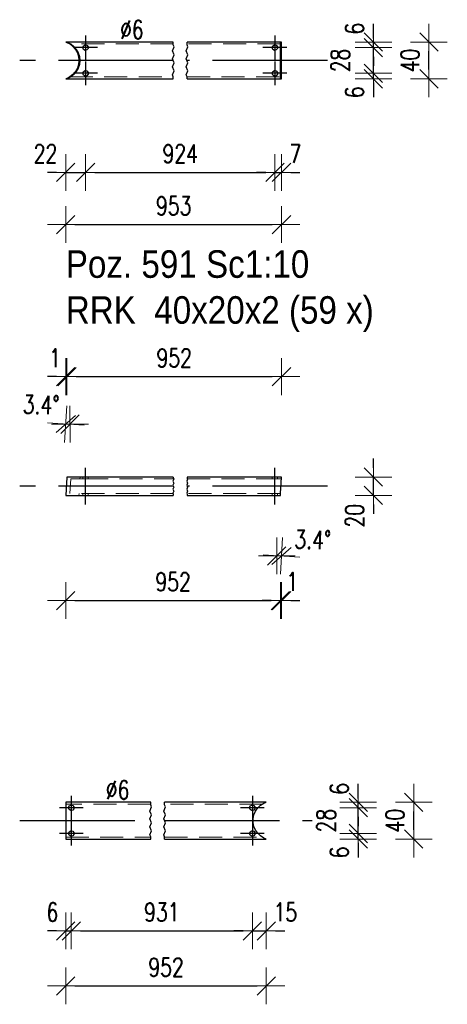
# Model space of a CAD drawing. Header units: millimetres. Extents: x -848 to 5, y 10127 to 10797.
# Tile 9 of 39: x -563 to -516, y 10198 to 10305. Entities that reach past the tile are written whole.
import ezdxf

# ---------------------------------------------------------------- set-up
doc = ezdxf.new("R2010")
doc.units = ezdxf.units.MM
doc.header["$LTSCALE"] = 10
doc.linetypes.add('HIDDEN', pattern=[0.375, 0.25, -0.125])
doc.linetypes.add('MITTE', pattern=[2, 1.25, -0.25, 0.25, -0.25])
doc.layers.get('Defpoints').update_dxf_attribs({"color": 1})
for name, color, linetype, lineweight in [('PS_DIM', 4, 'Continuous', 13), ('PS_Hidden', 2, 'HIDDEN', 9), ('PS_Shape', 161, 'Continuous', 30), ('PS_SOLID', 7, 'Continuous', 30), ('PS_TEXT', 3, 'Continuous', 18)]:
    doc.layers.add(name, color=color, linetype=linetype, lineweight=lineweight)
doc.layers.add('PS_Mid', color=5, linetype='MITTE')
doc.styles.add('gil', font='txt', dxfattribs={"width": 0.9})
doc.styles.add('simplex', font='simplex.shx', dxfattribs={"width": 0.75})
doc.dimstyles.new('1_10_PRZ_DS1-LS10', dxfattribs={"dimtxt": 2, "dimasz": 1, "dimexe": 2, "dimexo": 5, "dimgap": 1, "dimtad": 1, "dimdec": 0, "dimlfac": 10, "dimtxsty": 'simplex', "dimblk": 'dimznak', "dimcen": 2, "dimse1": 1, "dimse2": 1, "dimclrt": 3, "dimadec": 1, "dimazin": 0, "dimtfac": 1, "dimtdec": 0, "dimtix": 1, "dimtmove": 2, "dimatfit": 3, "dimldrblk": 'dim-grot', "dimfxl": 1, "dimarcsym": 0})

# ---------------------------------------------------------------- blocks, each defined once
blk = doc.blocks.new('dimznak')
at = {"color": 0}
for points in [[(0, 2), (0, -2)], [(-2, 0), (2, 0)]]:
    blk.add_lwpolyline(points, dxfattribs=at)
at = {"color": 2}
blk.add_lwpolyline([(1, 1), (-1, -1)], dxfattribs=at)
blk = doc.blocks.new('*D276')
at = {"layer": 'Defpoints', "color": 0, "transparency": 16777216}
for p in [(-557.68, 10298.28), (-555.53, 10298.88), (-555.53, 10288.09)]:
    blk.add_point(p, dxfattribs=at)
at = {"layer": 'PS_DIM', "color": 0, "lineweight": -2, "transparency": 16777216}
for p, q in [((-558.68, 10288.09), (-559.68, 10288.09)), ((-557.68, 10288.09), (-555.53, 10288.09)), ((-554.53, 10288.09), (-553.53, 10288.09))]:
    blk.add_line(p, q, dxfattribs=at)
blk.add_blockref('dimznak', (-557.68, 10288.09), dxfattribs=at)
at = {"layer": 'PS_DIM', "color": 0, "lineweight": -2, "transparency": 16777216, "rotation": 180}
blk.add_blockref('dimznak', (-555.53, 10288.09), dxfattribs=at)
at = {"layer": 'PS_DIM', "color": 3, "transparency": 16777216, "insert": (-559.89, 10290.13), "char_height": 2, "attachment_point": 5, "style": 'simplex'}
blk.add_mtext('22', dxfattribs=at)
blk = doc.blocks.new('dim-grot')
blk.add_hatch(color=256).paths.add_polyline_path([(0, 0), (-2, 0.5), (-2, -0.5)])
blk.add_lwpolyline([(0, 0), (-2, 0.5), (-2, -0.5), (0, 0)])
blk = doc.blocks.new('*D278')
at = {"layer": 'Defpoints', "color": 0, "transparency": 16777216}
for p in [(-534.93, 10298.88), (-534.21, 10298.28), (-534.21, 10288.09)]:
    blk.add_point(p, dxfattribs=at)
at = {"layer": 'PS_DIM', "color": 0, "lineweight": -2, "transparency": 16777216}
for p, q in [((-535.93, 10288.09), (-536.93, 10288.09)), ((-534.93, 10288.09), (-534.21, 10288.09)), ((-533.21, 10288.09), (-532.21, 10288.09))]:
    blk.add_line(p, q, dxfattribs=at)
blk.add_blockref('dimznak', (-534.93, 10288.09), dxfattribs=at)
at = {"layer": 'PS_DIM', "color": 0, "lineweight": -2, "transparency": 16777216, "rotation": 180}
blk.add_blockref('dimznak', (-534.21, 10288.09), dxfattribs=at)
at = {"layer": 'PS_DIM', "color": 3, "transparency": 16777216, "insert": (-532.71, 10290.13), "char_height": 2, "attachment_point": 5, "style": 'simplex'}
blk.add_mtext('7', dxfattribs=at)
blk = doc.blocks.new('*D280')
at = {"layer": 'Defpoints', "color": 0, "transparency": 16777216}
for p in [(-534.93, 10298.88), (-534.21, 10298.28), (-524.21, 10298.88)]:
    blk.add_point(p, dxfattribs=at)
at = {"layer": 'PS_DIM', "color": 0, "lineweight": -2, "transparency": 16777216}
for p, q in [((-524.21, 10299.88), (-524.21, 10300.88)), ((-524.21, 10298.28), (-524.21, 10298.88)), ((-524.21, 10297.28), (-524.21, 10296.28))]:
    blk.add_line(p, q, dxfattribs=at)
for p, rotation in [((-524.21, 10298.88), 270), ((-524.21, 10298.28), 90)]:
    blk.add_blockref('dimznak', p, dxfattribs=dict(at, rotation=rotation))
at = {"layer": 'PS_DIM', "color": 3, "transparency": 16777216, "insert": (-526.25, 10296.81), "char_height": 2, "attachment_point": 5, "rotation": 90, "style": 'simplex'}
blk.add_mtext('6', dxfattribs=at)
blk = doc.blocks.new('*D281')
at = {"layer": 'Defpoints', "color": 0, "transparency": 16777216}
for p in [(-534.93, 10301.68), (-524.21, 10301.68), (-534.93, 10298.88)]:
    blk.add_point(p, dxfattribs=at)
at = {"layer": 'PS_DIM', "color": 0, "lineweight": -2, "transparency": 16777216}
for p, q in [((-524.21, 10302.68), (-524.21, 10303.68)), ((-524.21, 10298.88), (-524.21, 10301.68)), ((-524.21, 10297.88), (-524.21, 10296.88))]:
    blk.add_line(p, q, dxfattribs=at)
for p, rotation in [((-524.21, 10301.68), 270), ((-524.21, 10298.88), 90)]:
    blk.add_blockref('dimznak', p, dxfattribs=dict(at, rotation=rotation))
at = {"layer": 'PS_DIM', "color": 3, "transparency": 16777216, "insert": (-527.81, 10300.28), "char_height": 2, "attachment_point": 5, "rotation": 90, "style": 'simplex'}
blk.add_mtext('28', dxfattribs=at)
blk = doc.blocks.new('*D282')
at = {"layer": 'Defpoints', "color": 0, "transparency": 16777216}
for p in [(-534.93, 10301.68), (-534.21, 10302.28), (-524.21, 10302.28)]:
    blk.add_point(p, dxfattribs=at)
at = {"layer": 'PS_DIM', "color": 0, "lineweight": -2, "transparency": 16777216}
for p, q in [((-524.21, 10303.28), (-524.21, 10304.28)), ((-524.21, 10301.68), (-524.21, 10302.28)), ((-524.21, 10300.68), (-524.21, 10299.68))]:
    blk.add_line(p, q, dxfattribs=at)
for p, rotation in [((-524.21, 10302.28), 270), ((-524.21, 10301.68), 90)]:
    blk.add_blockref('dimznak', p, dxfattribs=dict(at, rotation=rotation))
at = {"layer": 'PS_DIM', "color": 3, "transparency": 16777216, "insert": (-526.25, 10303.74), "char_height": 2, "attachment_point": 5, "rotation": 90, "style": 'simplex'}
blk.add_mtext('6', dxfattribs=at)
blk = doc.blocks.new('*D284')
at = {"layer": 'Defpoints', "color": 0, "transparency": 16777216}
for p in [(-534.21, 10254.92), (-524.21, 10254.92), (-534.21, 10252.92)]:
    blk.add_point(p, dxfattribs=at)
at = {"layer": 'PS_DIM', "color": 0, "lineweight": -2, "transparency": 16777216}
for p, q in [((-524.21, 10255.92), (-524.21, 10256.92)), ((-524.21, 10252.92), (-524.21, 10254.92)), ((-524.21, 10251.92), (-524.21, 10250.92))]:
    blk.add_line(p, q, dxfattribs=at)
for p, rotation in [((-524.21, 10254.92), 270), ((-524.21, 10252.92), 90)]:
    blk.add_blockref('dimznak', p, dxfattribs=dict(at, rotation=rotation))
at = {"layer": 'PS_DIM', "color": 3, "transparency": 16777216, "insert": (-526.25, 10250.7), "char_height": 2, "attachment_point": 5, "rotation": 90, "style": 'simplex'}
blk.add_mtext('20', dxfattribs=at)
blk = doc.blocks.new('*D285')
at = {"layer": 'Defpoints', "color": 0, "transparency": 16777216}
for p in [(-557.08, 10216.1), (-557.68, 10215.5), (-557.08, 10205.5)]:
    blk.add_point(p, dxfattribs=at)
at = {"layer": 'PS_DIM', "color": 0, "lineweight": -2, "transparency": 16777216}
for p, q in [((-558.68, 10205.5), (-559.68, 10205.5)), ((-557.68, 10205.5), (-557.08, 10205.5)), ((-556.08, 10205.5), (-555.08, 10205.5))]:
    blk.add_line(p, q, dxfattribs=at)
blk.add_blockref('dimznak', (-557.68, 10205.5), dxfattribs=at)
at = {"layer": 'PS_DIM', "color": 0, "lineweight": -2, "transparency": 16777216, "rotation": 180}
blk.add_blockref('dimznak', (-557.08, 10205.5), dxfattribs=at)
at = {"layer": 'PS_DIM', "color": 3, "transparency": 16777216, "insert": (-559.14, 10207.54), "char_height": 2, "attachment_point": 5, "style": 'simplex'}
blk.add_mtext('6', dxfattribs=at)
blk = doc.blocks.new('*D287')
at = {"layer": 'Defpoints', "color": 0, "transparency": 16777216}
for p in [(-537.38, 10216.1), (-535.86, 10215.5), (-535.86, 10205.5)]:
    blk.add_point(p, dxfattribs=at)
at = {"layer": 'PS_DIM', "color": 0, "lineweight": -2, "transparency": 16777216}
for p, q in [((-538.38, 10205.5), (-539.38, 10205.5)), ((-537.38, 10205.5), (-535.86, 10205.5)), ((-534.86, 10205.5), (-533.86, 10205.5))]:
    blk.add_line(p, q, dxfattribs=at)
blk.add_blockref('dimznak', (-537.38, 10205.5), dxfattribs=at)
at = {"layer": 'PS_DIM', "color": 0, "lineweight": -2, "transparency": 16777216, "rotation": 180}
blk.add_blockref('dimznak', (-535.86, 10205.5), dxfattribs=at)
at = {"layer": 'PS_DIM', "color": 3, "transparency": 16777216, "insert": (-533.79, 10207.54), "char_height": 2, "attachment_point": 5, "style": 'simplex'}
blk.add_mtext('15', dxfattribs=at)
blk = doc.blocks.new('*D289')
at = {"layer": 'Defpoints', "color": 0, "transparency": 16777216}
for p in [(-537.38, 10216.1), (-525.86, 10216.1), (-535.86, 10215.5)]:
    blk.add_point(p, dxfattribs=at)
at = {"layer": 'PS_DIM', "color": 0, "lineweight": -2, "transparency": 16777216}
for p, q in [((-525.86, 10217.1), (-525.86, 10218.1)), ((-525.86, 10215.5), (-525.86, 10216.1)), ((-525.86, 10214.5), (-525.86, 10213.5))]:
    blk.add_line(p, q, dxfattribs=at)
for p, rotation in [((-525.86, 10216.1), 270), ((-525.86, 10215.5), 90)]:
    blk.add_blockref('dimznak', p, dxfattribs=dict(at, rotation=rotation))
at = {"layer": 'PS_DIM', "color": 3, "transparency": 16777216, "insert": (-527.9, 10214.04), "char_height": 2, "attachment_point": 5, "rotation": 90, "style": 'simplex'}
blk.add_mtext('6', dxfattribs=at)
blk = doc.blocks.new('*D290')
at = {"layer": 'Defpoints', "color": 0, "transparency": 16777216}
for p in [(-537.38, 10218.9), (-525.86, 10218.9), (-537.38, 10216.1)]:
    blk.add_point(p, dxfattribs=at)
at = {"layer": 'PS_DIM', "color": 0, "lineweight": -2, "transparency": 16777216}
for p, q in [((-525.86, 10219.9), (-525.86, 10220.9)), ((-525.86, 10216.1), (-525.86, 10218.9)), ((-525.86, 10215.1), (-525.86, 10214.1))]:
    blk.add_line(p, q, dxfattribs=at)
for p, rotation in [((-525.86, 10218.9), 270), ((-525.86, 10216.1), 90)]:
    blk.add_blockref('dimznak', p, dxfattribs=dict(at, rotation=rotation))
at = {"layer": 'PS_DIM', "color": 3, "transparency": 16777216, "insert": (-529.35, 10217.5), "char_height": 2, "attachment_point": 5, "rotation": 90, "style": 'simplex'}
blk.add_mtext('28', dxfattribs=at)
blk = doc.blocks.new('*D291')
at = {"layer": 'Defpoints', "color": 0, "transparency": 16777216}
for p in [(-537.38, 10218.9), (-535.86, 10219.5), (-525.86, 10219.5)]:
    blk.add_point(p, dxfattribs=at)
at = {"layer": 'PS_DIM', "color": 0, "lineweight": -2, "transparency": 16777216}
for p, q in [((-525.86, 10220.5), (-525.86, 10221.5)), ((-525.86, 10218.9), (-525.86, 10219.5)), ((-525.86, 10217.9), (-525.86, 10216.9))]:
    blk.add_line(p, q, dxfattribs=at)
for p, rotation in [((-525.86, 10219.5), 270), ((-525.86, 10218.9), 90)]:
    blk.add_blockref('dimznak', p, dxfattribs=dict(at, rotation=rotation))
at = {"layer": 'PS_DIM', "color": 3, "transparency": 16777216, "insert": (-527.9, 10220.97), "char_height": 2, "attachment_point": 5, "rotation": 90, "style": 'simplex'}
blk.add_mtext('6', dxfattribs=at)
blk = doc.blocks.new('*D532')
at = {"layer": 'Defpoints', "color": 0, "transparency": 16777216}
for p in [(-534.21, 10254.92), (-534.33, 10252.92), (-534.21, 10241.47)]:
    blk.add_point(p, dxfattribs=at)
at = {"layer": 'PS_DIM', "color": 0, "lineweight": -2, "transparency": 16777216}
for p, q in [((-535.33, 10241.47), (-536.33, 10241.47)), ((-534.33, 10241.47), (-534.21, 10241.47)), ((-533.21, 10241.47), (-532.21, 10241.47))]:
    blk.add_line(p, q, dxfattribs=at)
blk.add_blockref('dimznak', (-534.33, 10241.47), dxfattribs=at)
at = {"layer": 'PS_DIM', "color": 0, "lineweight": -2, "transparency": 16777216, "rotation": 180}
blk.add_blockref('dimznak', (-534.21, 10241.47), dxfattribs=at)
at = {"layer": 'PS_DIM', "color": 3, "transparency": 16777216, "insert": (-533.03, 10243.51), "char_height": 2, "attachment_point": 5, "style": 'simplex'}
blk.add_mtext('1', dxfattribs=at)
blk = doc.blocks.new('*D533')
at = {"layer": 'Defpoints', "color": 0, "transparency": 16777216}
for p in [(-557.56, 10265.85), (-557.56, 10254.92), (-557.68, 10252.92)]:
    blk.add_point(p, dxfattribs=at)
at = {"layer": 'PS_DIM', "color": 0, "lineweight": -2, "transparency": 16777216}
for p, q in [((-558.68, 10265.85), (-559.68, 10265.85)), ((-557.68, 10265.85), (-557.56, 10265.85)), ((-556.56, 10265.85), (-555.56, 10265.85))]:
    blk.add_line(p, q, dxfattribs=at)
blk.add_blockref('dimznak', (-557.68, 10265.85), dxfattribs=at)
at = {"layer": 'PS_DIM', "color": 0, "lineweight": -2, "transparency": 16777216, "rotation": 180}
blk.add_blockref('dimznak', (-557.56, 10265.85), dxfattribs=at)
at = {"layer": 'PS_DIM', "color": 3, "transparency": 16777216, "insert": (-558.86, 10267.89), "char_height": 2, "attachment_point": 5, "style": 'simplex'}
blk.add_mtext('1', dxfattribs=at)
blk = doc.blocks.new('*X715')
at = {"color": 1}
for p, q in [((-546.07, 10301.33), (-545.89, 10301.76)), ((-545.89, 10300.9), (-546.07, 10301.33)), ((-545.98, 10301.98), (-545.98, 10302.28)), ((-545.89, 10301.76), (-545.98, 10301.98)), ((-544.57, 10301.33), (-544.39, 10301.76)), ((-544.39, 10300.9), (-544.57, 10301.33)), ((-544.48, 10301.98), (-544.48, 10302.28)), ((-544.39, 10301.76), (-544.48, 10301.98)), ((-546.07, 10300.46), (-545.89, 10300.9)), ((-545.89, 10300.03), (-546.07, 10300.46)), ((-544.57, 10300.46), (-544.39, 10300.9)), ((-544.39, 10300.03), (-544.57, 10300.46)), ((-546.07, 10299.6), (-545.89, 10300.03)), ((-545.89, 10299.16), (-546.07, 10299.6)), ((-544.57, 10299.6), (-544.39, 10300.03)), ((-544.39, 10299.16), (-544.57, 10299.6)), ((-546.07, 10298.73), (-545.89, 10299.16)), ((-545.98, 10298.51), (-546.07, 10298.73)), ((-545.98, 10298.28), (-545.98, 10298.51)), ((-544.57, 10298.73), (-544.39, 10299.16)), ((-544.48, 10298.51), (-544.57, 10298.73)), ((-544.48, 10298.28), (-544.48, 10298.51))]:
    blk.add_line(p, q, dxfattribs=at)
at = {"layer": 'PS_Hidden', "color": 2, "linetype": 'HIDDEN'}
for p, q in [((-557.56, 10302.28), (-557.51, 10302.27)), ((-557.51, 10302.27), (-557.13, 10302.08)), ((-545.98, 10302.08), (-557.24, 10302.08)), ((-557.24, 10302.08), (-557.23, 10302.08)), ((-557.23, 10302.08), (-556.89, 10301.81)), ((-557.14, 10302.08), (-557.14, 10302.08)), ((-557.14, 10302.08), (-556.8, 10301.81)), ((-557.13, 10302.08), (-556.79, 10301.81)), ((-556.89, 10301.81), (-556.61, 10301.49)), ((-556.8, 10301.81), (-556.52, 10301.49)), ((-556.79, 10301.81), (-556.51, 10301.49)), ((-556.61, 10301.49), (-556.41, 10301.11)), ((-556.52, 10301.49), (-556.31, 10301.11)), ((-556.51, 10301.49), (-556.3, 10301.11)), ((-534.31, 10302.08), (-544.48, 10302.08)), ((-556.41, 10301.11), (-556.28, 10300.7)), ((-556.31, 10301.11), (-556.18, 10300.7)), ((-556.3, 10301.11), (-556.17, 10300.7)), ((-556.28, 10300.7), (-556.23, 10300.28)), ((-556.23, 10300.28), (-556.28, 10299.85)), ((-556.18, 10300.7), (-556.14, 10300.28)), ((-556.14, 10300.28), (-556.18, 10299.85)), ((-556.17, 10300.7), (-556.13, 10300.28)), ((-556.13, 10300.28), (-556.17, 10299.85)), ((-556.41, 10299.44), (-556.61, 10299.07)), ((-556.31, 10299.44), (-556.52, 10299.07)), ((-556.3, 10299.44), (-556.51, 10299.07)), ((-556.28, 10299.85), (-556.41, 10299.44)), ((-556.18, 10299.85), (-556.31, 10299.44)), ((-556.17, 10299.85), (-556.3, 10299.44)), ((-557.51, 10298.29), (-557.56, 10298.28)), ((-557.13, 10298.48), (-557.51, 10298.29)), ((-557.23, 10298.48), (-557.24, 10298.48)), ((-557.24, 10298.48), (-545.98, 10298.48)), ((-556.89, 10298.74), (-557.23, 10298.48)), ((-556.8, 10298.74), (-557.14, 10298.48)), ((-557.14, 10298.48), (-557.14, 10298.48)), ((-556.79, 10298.74), (-557.13, 10298.48)), ((-556.61, 10299.07), (-556.89, 10298.74)), ((-556.52, 10299.07), (-556.8, 10298.74)), ((-556.51, 10299.07), (-556.79, 10298.74)), ((-544.48, 10298.48), (-534.31, 10298.48))]:
    blk.add_line(p, q, dxfattribs=at)
at = {"layer": 'PS_Mid', "color": 5, "linetype": 'MITTE'}
for p, q in [((-555.53, 10302.98), (-555.53, 10300.38)), ((-555.53, 10302.98), (-555.53, 10300.38)), ((-534.93, 10302.98), (-534.93, 10300.38)), ((-534.93, 10302.98), (-534.93, 10300.38)), ((-554.23, 10301.68), (-556.83, 10301.68)), ((-554.23, 10301.68), (-556.83, 10301.68)), ((-533.63, 10301.68), (-536.23, 10301.68)), ((-533.63, 10301.68), (-536.23, 10301.68)), ((-545.98, 10300.28), (-562.68, 10300.28)), ((-529.21, 10300.28), (-544.48, 10300.28)), ((-555.53, 10300.18), (-555.53, 10297.58)), ((-555.53, 10300.18), (-555.53, 10297.58)), ((-534.93, 10300.18), (-534.93, 10297.58)), ((-534.93, 10300.18), (-534.93, 10297.58)), ((-554.23, 10298.88), (-556.83, 10298.88)), ((-554.23, 10298.88), (-556.83, 10298.88)), ((-533.63, 10298.88), (-536.23, 10298.88)), ((-533.63, 10298.88), (-536.23, 10298.88))]:
    blk.add_line(p, q, dxfattribs=at)
at = {"layer": 'PS_SOLID', "color": 7, "linetype": 'Continuous'}
for p, q in [((-555.58, 10302.28), (-557.68, 10302.28)), ((-557.68, 10302.28), (-557.63, 10302.27)), ((-557.63, 10302.27), (-557.25, 10302.08)), ((-557.25, 10302.08), (-556.91, 10301.81)), ((-556.91, 10301.81), (-556.63, 10301.49)), ((-556.63, 10301.49), (-556.42, 10301.11)), ((-555.83, 10301.68), (-555.76, 10301.87)), ((-555.76, 10301.49), (-555.83, 10301.68)), ((-555.76, 10301.87), (-555.58, 10301.97)), ((-555.58, 10301.38), (-555.76, 10301.49)), ((-545.98, 10302.28), (-555.58, 10302.28)), ((-555.58, 10301.97), (-555.38, 10301.94)), ((-555.38, 10301.42), (-555.58, 10301.38)), ((-555.38, 10301.94), (-555.24, 10301.78)), ((-555.24, 10301.58), (-555.38, 10301.42)), ((-555.24, 10301.78), (-555.24, 10301.58)), ((-534.98, 10302.28), (-544.48, 10302.28)), ((-535.23, 10301.68), (-535.16, 10301.87)), ((-535.16, 10301.49), (-535.23, 10301.68)), ((-535.16, 10301.87), (-534.98, 10301.97)), ((-534.98, 10301.38), (-535.16, 10301.49)), ((-534.33, 10302.28), (-534.98, 10302.28)), ((-534.98, 10301.97), (-534.78, 10301.94)), ((-534.78, 10301.42), (-534.98, 10301.38)), ((-534.78, 10301.94), (-534.64, 10301.78)), ((-534.64, 10301.58), (-534.78, 10301.42)), ((-534.64, 10301.78), (-534.64, 10301.58)), ((-534.21, 10302.28), (-534.33, 10302.28)), ((-534.33, 10298.48), (-534.33, 10302.28)), ((-534.22, 10302.08), (-534.31, 10302.08)), ((-534.31, 10302.08), (-534.31, 10301.58)), ((-534.31, 10301.58), (-534.31, 10298.78)), ((-534.22, 10298.48), (-534.22, 10302.08)), ((-534.21, 10301.58), (-534.21, 10302.28)), ((-534.21, 10298.78), (-534.21, 10301.58)), ((-556.42, 10301.11), (-556.29, 10300.7)), ((-556.29, 10300.7), (-556.25, 10300.28)), ((-556.25, 10300.28), (-556.29, 10299.85)), ((-556.42, 10299.44), (-556.63, 10299.07)), ((-556.29, 10299.85), (-556.42, 10299.44)), ((-557.63, 10298.29), (-557.68, 10298.28)), ((-557.68, 10298.28), (-545.98, 10298.28)), ((-557.25, 10298.48), (-557.63, 10298.29)), ((-556.91, 10298.74), (-557.25, 10298.48)), ((-556.63, 10299.07), (-556.91, 10298.74)), ((-555.83, 10298.88), (-555.76, 10299.07)), ((-555.76, 10298.69), (-555.83, 10298.88)), ((-555.76, 10299.07), (-555.58, 10299.17)), ((-555.58, 10298.58), (-555.76, 10298.69)), ((-555.58, 10299.17), (-555.38, 10299.14)), ((-555.38, 10298.62), (-555.58, 10298.58)), ((-555.38, 10299.14), (-555.24, 10298.98)), ((-555.24, 10298.78), (-555.38, 10298.62)), ((-555.24, 10298.98), (-555.24, 10298.78)), ((-544.48, 10298.28), (-534.33, 10298.28)), ((-535.23, 10298.88), (-535.16, 10299.07)), ((-535.16, 10298.69), (-535.23, 10298.88)), ((-535.16, 10299.07), (-534.98, 10299.17)), ((-534.98, 10298.58), (-535.16, 10298.69)), ((-534.98, 10299.17), (-534.78, 10299.14)), ((-534.78, 10298.62), (-534.98, 10298.58)), ((-534.78, 10299.14), (-534.64, 10298.98)), ((-534.64, 10298.78), (-534.78, 10298.62)), ((-534.64, 10298.98), (-534.64, 10298.78)), ((-534.33, 10298.28), (-534.33, 10298.48)), ((-534.33, 10298.28), (-534.21, 10298.28)), ((-534.31, 10298.78), (-534.31, 10298.48)), ((-534.31, 10298.48), (-534.22, 10298.48)), ((-534.21, 10298.28), (-534.21, 10298.78))]:
    blk.add_line(p, q, dxfattribs=at)
blk = doc.blocks.new('*X716')
at = {"color": 3, "style": 'gil', "width": 0.9}
for s, p in [('Poz. 591 Sc1:10', (-557.68, 10276.61)), ('RRK  40x20x2 (59 x)', (-557.68, 10271.61))]:
    blk.add_text(s, height=3, dxfattribs=at).set_placement(p)
blk = doc.blocks.new('*X717')
at = {"color": 1}
for p, q in [((-545.93, 10254.69), (-546.02, 10254.47)), ((-546.02, 10254.47), (-545.93, 10254.26)), ((-545.93, 10254.26), (-546.02, 10254.04)), ((-545.98, 10254.92), (-545.98, 10254.8)), ((-545.98, 10254.8), (-545.93, 10254.69)), ((-544.43, 10254.69), (-544.52, 10254.47)), ((-544.52, 10254.47), (-544.43, 10254.26)), ((-544.43, 10254.26), (-544.52, 10254.04)), ((-544.48, 10254.92), (-544.48, 10254.8)), ((-544.48, 10254.8), (-544.43, 10254.69)), ((-546.02, 10254.04), (-545.93, 10253.82)), ((-545.93, 10253.82), (-546.02, 10253.61)), ((-546.02, 10253.61), (-545.93, 10253.39)), ((-545.93, 10253.39), (-546.02, 10253.17)), ((-546.02, 10253.17), (-545.98, 10253.06)), ((-544.52, 10254.04), (-544.43, 10253.82)), ((-544.43, 10253.82), (-544.52, 10253.61)), ((-544.52, 10253.61), (-544.43, 10253.39)), ((-544.43, 10253.39), (-544.52, 10253.17)), ((-544.52, 10253.17), (-544.48, 10253.06)), ((-545.98, 10253.06), (-545.98, 10252.92)), ((-544.48, 10253.06), (-544.48, 10252.92))]:
    blk.add_line(p, q, dxfattribs=at)
at = {"layer": 'PS_Hidden', "color": 2, "linetype": 'HIDDEN'}
for p, q in [((-557.24, 10253.12), (-557.14, 10254.72)), ((-557.14, 10254.72), (-555.58, 10254.72)), ((-556.14, 10254.72), (-556.13, 10254.92)), ((-555.83, 10254.92), (-555.83, 10254.72)), ((-555.58, 10254.72), (-545.98, 10254.72)), ((-555.24, 10254.72), (-555.24, 10254.92)), ((-544.48, 10254.72), (-534.98, 10254.72)), ((-535.23, 10254.92), (-535.23, 10254.72)), ((-534.98, 10254.72), (-534.22, 10254.72)), ((-534.64, 10254.72), (-534.64, 10254.92)), ((-545.98, 10253.12), (-557.24, 10253.12)), ((-556.25, 10252.92), (-556.23, 10253.12)), ((-555.83, 10253.12), (-555.83, 10252.92)), ((-555.24, 10252.92), (-555.24, 10253.12)), ((-534.31, 10253.12), (-544.48, 10253.12)), ((-535.23, 10253.12), (-535.23, 10252.92)), ((-534.64, 10252.92), (-534.64, 10253.12))]:
    blk.add_line(p, q, dxfattribs=at)
at = {"layer": 'PS_Mid', "color": 5, "linetype": 'MITTE'}
for p, q in [((-555.53, 10253.72), (-555.53, 10255.92)), ((-555.53, 10253.72), (-555.53, 10255.92)), ((-534.93, 10253.72), (-534.93, 10255.92)), ((-534.93, 10253.72), (-534.93, 10255.92)), ((-545.98, 10253.92), (-562.68, 10253.92)), ((-555.53, 10251.92), (-555.53, 10254.12)), ((-555.53, 10251.92), (-555.53, 10254.12)), ((-529.21, 10253.92), (-544.48, 10253.92)), ((-534.93, 10251.92), (-534.93, 10254.12)), ((-534.93, 10251.92), (-534.93, 10254.12))]:
    blk.add_line(p, q, dxfattribs=at)
at = {"layer": 'PS_SOLID', "color": 7, "linetype": 'Continuous'}
for p, q in [((-557.56, 10254.92), (-557.68, 10252.92)), ((-545.98, 10254.92), (-557.56, 10254.92)), ((-534.21, 10254.92), (-544.48, 10254.92)), ((-534.31, 10253.12), (-534.21, 10254.92)), ((-534.33, 10252.92), (-534.31, 10253.12)), ((-557.68, 10252.92), (-555.58, 10252.92)), ((-555.58, 10252.92), (-545.98, 10252.92)), ((-544.48, 10252.92), (-534.98, 10252.92)), ((-534.98, 10252.92), (-534.33, 10252.92))]:
    blk.add_line(p, q, dxfattribs=at)
blk = doc.blocks.new('*X718')
at = {"color": 1}
for p, q in [((-548.52, 10218.55), (-548.34, 10218.99)), ((-548.43, 10219.21), (-548.43, 10219.5)), ((-548.34, 10218.99), (-548.43, 10219.21)), ((-547.02, 10218.55), (-546.84, 10218.99)), ((-546.93, 10219.21), (-546.93, 10219.5)), ((-546.84, 10218.99), (-546.93, 10219.21)), ((-548.34, 10218.12), (-548.52, 10218.55)), ((-548.52, 10217.69), (-548.34, 10218.12)), ((-546.84, 10218.12), (-547.02, 10218.55)), ((-547.02, 10217.69), (-546.84, 10218.12)), ((-548.34, 10217.25), (-548.52, 10217.69)), ((-548.52, 10216.82), (-548.34, 10217.25)), ((-548.34, 10216.39), (-548.52, 10216.82)), ((-546.84, 10217.25), (-547.02, 10217.69)), ((-547.02, 10216.82), (-546.84, 10217.25)), ((-546.84, 10216.39), (-547.02, 10216.82)), ((-548.52, 10215.95), (-548.34, 10216.39)), ((-548.43, 10215.74), (-548.52, 10215.95)), ((-548.43, 10215.5), (-548.43, 10215.74)), ((-547.02, 10215.95), (-546.84, 10216.39)), ((-546.93, 10215.74), (-547.02, 10215.95)), ((-546.93, 10215.5), (-546.93, 10215.74))]:
    blk.add_line(p, q, dxfattribs=at)
at = {"layer": 'PS_Hidden', "color": 2, "linetype": 'HIDDEN'}
for p, q in [((-548.43, 10219.3), (-557.68, 10219.3)), ((-536.29, 10219.3), (-546.93, 10219.3)), ((-557.68, 10215.7), (-548.43, 10215.7)), ((-546.93, 10215.7), (-536.29, 10215.7))]:
    blk.add_line(p, q, dxfattribs=at)
at = {"layer": 'PS_Mid', "color": 5, "linetype": 'MITTE'}
for p, q in [((-557.08, 10220.2), (-557.08, 10217.6)), ((-557.08, 10220.2), (-557.08, 10217.6)), ((-537.38, 10220.2), (-537.38, 10217.6)), ((-537.38, 10220.2), (-537.38, 10217.6)), ((-555.78, 10218.9), (-558.38, 10218.9)), ((-555.78, 10218.9), (-558.38, 10218.9)), ((-536.08, 10218.9), (-538.68, 10218.9)), ((-536.08, 10218.9), (-538.68, 10218.9)), ((-562.68, 10217.5), (-548.43, 10217.5)), ((-557.08, 10217.4), (-557.08, 10214.8)), ((-557.08, 10217.4), (-557.08, 10214.8)), ((-546.93, 10217.5), (-530.86, 10217.5)), ((-537.38, 10217.4), (-537.38, 10214.8)), ((-537.38, 10217.4), (-537.38, 10214.8)), ((-555.78, 10216.1), (-558.38, 10216.1)), ((-555.78, 10216.1), (-558.38, 10216.1)), ((-536.08, 10216.1), (-538.68, 10216.1)), ((-536.08, 10216.1), (-538.68, 10216.1))]:
    blk.add_line(p, q, dxfattribs=at)
at = {"layer": 'PS_SOLID', "color": 7, "linetype": 'Continuous'}
for p, q in [((-557.13, 10219.5), (-557.68, 10219.5)), ((-557.68, 10219.5), (-557.68, 10215.5)), ((-557.38, 10218.9), (-557.31, 10219.1)), ((-557.31, 10218.71), (-557.38, 10218.9)), ((-557.31, 10219.1), (-557.13, 10219.2)), ((-548.43, 10219.5), (-557.13, 10219.5)), ((-557.13, 10219.2), (-556.93, 10219.16)), ((-556.93, 10219.16), (-556.8, 10219)), ((-556.8, 10218.8), (-556.93, 10218.64)), ((-556.8, 10219), (-556.8, 10218.8)), ((-537.43, 10219.5), (-546.93, 10219.5)), ((-537.68, 10218.9), (-537.61, 10219.1)), ((-537.61, 10218.71), (-537.68, 10218.9)), ((-537.61, 10219.1), (-537.43, 10219.2)), ((-535.86, 10219.5), (-537.43, 10219.5)), ((-537.43, 10219.2), (-537.23, 10219.16)), ((-537.23, 10219.16), (-537.1, 10219)), ((-537.1, 10218.8), (-537.23, 10218.64)), ((-537.1, 10219), (-537.1, 10218.8)), ((-537.04, 10218.53), (-536.79, 10218.88)), ((-536.79, 10218.88), (-536.48, 10219.18)), ((-536.48, 10219.18), (-536.12, 10219.41)), ((-536.12, 10219.41), (-535.86, 10219.5)), ((-535.86, 10219.5), (-535.86, 10219.5)), ((-557.13, 10218.61), (-557.31, 10218.71)), ((-556.93, 10218.64), (-557.13, 10218.61)), ((-537.43, 10218.61), (-537.61, 10218.71)), ((-537.23, 10218.64), (-537.43, 10218.61)), ((-537.3, 10217.72), (-537.21, 10218.14)), ((-537.3, 10217.29), (-537.3, 10217.72)), ((-537.21, 10218.14), (-537.04, 10218.53)), ((-537.21, 10216.87), (-537.3, 10217.29)), ((-537.04, 10216.47), (-537.21, 10216.87)), ((-557.38, 10216.1), (-557.31, 10216.3)), ((-557.31, 10215.91), (-557.38, 10216.1)), ((-557.31, 10216.3), (-557.13, 10216.4)), ((-557.13, 10215.81), (-557.31, 10215.91)), ((-557.13, 10216.4), (-556.93, 10216.36)), ((-556.93, 10215.84), (-557.13, 10215.81)), ((-556.93, 10216.36), (-556.8, 10216.2)), ((-556.8, 10216), (-556.93, 10215.84)), ((-556.8, 10216.2), (-556.8, 10216)), ((-537.68, 10216.1), (-537.61, 10216.3)), ((-537.61, 10215.91), (-537.68, 10216.1)), ((-537.61, 10216.3), (-537.43, 10216.4)), ((-537.43, 10215.81), (-537.61, 10215.91)), ((-537.43, 10216.4), (-537.23, 10216.36)), ((-537.23, 10215.84), (-537.43, 10215.81)), ((-537.23, 10216.36), (-537.1, 10216.2)), ((-537.1, 10216), (-537.23, 10215.84)), ((-537.1, 10216.2), (-537.1, 10216)), ((-536.79, 10216.12), (-537.04, 10216.47)), ((-536.48, 10215.83), (-536.79, 10216.12)), ((-536.12, 10215.6), (-536.48, 10215.83)), ((-535.86, 10215.5), (-536.12, 10215.6)), ((-557.68, 10215.5), (-548.43, 10215.5)), ((-546.93, 10215.5), (-535.86, 10215.5)), ((-535.86, 10215.5), (-535.86, 10215.5))]:
    blk.add_line(p, q, dxfattribs=at)

msp = doc.modelspace()

# ---------------------------------------------------------------- block references
at = {"layer": 'PS_DIM'}
for p, rotation in [((-557.68, 10260.69), 176.3140533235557), ((-557.22, 10260.68), 0.2862322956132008), ((-534.72, 10246.33), 179.9345172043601), ((-534.21, 10246.32), 356.6657686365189)]:
    msp.add_blockref('dimznak', p, dxfattribs=dict(at, rotation=rotation))
at = {"layer": 'PS_Shape', "color": 31}
for name in ['*X715', '*X717', '*X718']:
    msp.add_blockref(name, (0, 0), dxfattribs=at)
at = {"layer": 'PS_TEXT'}
msp.add_blockref('*X716', (0, 0), dxfattribs=at)

# ---------------------------------------------------------------- texts
at = {"layer": 'PS_DIM', "char_height": 2, "attachment_point": 7, "style": 'simplex'}
for insert in [(-551.78, 10302.63), (-553.33, 10219.85)]:
    msp.add_mtext('\\A1;%%c6', dxfattribs=dict(at, insert=insert))
at = {"layer": 'PS_DIM', "color": 3, "char_height": 2, "attachment_point": 5, "rotation": 358.3001, "style": 'simplex'}
for insert in [(-560.36, 10262.79), (-530.81, 10248.1)]:
    msp.add_mtext('3.4%%d', dxfattribs=dict(at, insert=insert))

# ---------------------------------------------------------------- dimensions: what is measured, and where the dimension line sits
at = {"layer": 'PS_DIM'}
for base, p1, p2, text, picture, middle in [((-524.21, 10302.28), (-534.93, 10301.68), (-534.21, 10302.28), '6', '*D282', (-526.25, 10303.74)), ((-524.21, 10301.68), (-534.93, 10298.88), (-534.93, 10301.68), '28', '*D281', (-527.81, 10300.28)), ((-524.21, 10298.88), (-534.21, 10298.28), (-534.93, 10298.88), '6', '*D280', (-526.25, 10296.81)), ((-524.21, 10254.92), (-534.21, 10252.92), (-534.21, 10254.92), '20', '*D284', (-526.25, 10250.7)), ((-525.86, 10219.5), (-537.38, 10218.9), (-535.86, 10219.5), '6', '*D291', (-527.9, 10220.97)), ((-525.86, 10218.9), (-537.38, 10216.1), (-537.38, 10218.9), '28', '*D290', (-529.35, 10217.5)), ((-525.86, 10216.1), (-535.86, 10215.5), (-537.38, 10216.1), '6', '*D289', (-527.9, 10214.04))]:
    dim = msp.add_linear_dim(base=base, p1=p1, p2=p2, angle=90, text=text, dimstyle='1_10_PRZ_DS1-LS10', dxfattribs=at)
    dim.commit()
    dim.dimension.update_dxf_attribs({"geometry": picture, "text_midpoint": middle, "dimtype": 128})
for base, p1, p2, location in [((-518.17, 10302.28), (-534.21, 10298.28), (-534.21, 10302.28), (-520.21, 10300.28)), ((-519.82, 10219.5), (-535.86, 10215.5), (-535.86, 10219.5), (-521.86, 10217.5))]:
    msp.add_linear_dim(base=base, p1=p1, p2=p2, angle=90, location=location, text='40', dimstyle='1_10_PRZ_DS1-LS10', dxfattribs=at).render()
for base, p1, p2, text, picture, middle in [((-555.53, 10288.09), (-557.68, 10298.28), (-555.53, 10298.88), '22', '*D276', (-559.89, 10290.13)), ((-534.21, 10288.09), (-534.93, 10298.88), (-534.21, 10298.28), '7', '*D278', (-532.71, 10290.13)), ((-557.08, 10205.5), (-557.68, 10215.5), (-557.08, 10216.1), '6', '*D285', (-559.14, 10207.54)), ((-535.86, 10205.5), (-537.38, 10216.1), (-535.86, 10215.5), '15', '*D287', (-533.79, 10207.54))]:
    dim = msp.add_linear_dim(base=base, p1=p1, p2=p2, text=text, dimstyle='1_10_PRZ_DS1-LS10', dxfattribs=at)
    dim.commit()
    dim.dimension.update_dxf_attribs({"geometry": picture, "text_midpoint": middle, "dimtype": 128})
for base, p1, p2, location, text in [((-534.21, 10282.41), (-557.68, 10298.28), (-534.21, 10298.28), (-545.94, 10284.45), '953'), ((-534.93, 10288.09), (-555.53, 10298.88), (-534.93, 10298.88), (-545.23, 10290.13), '924'), ((-534.21, 10265.85), (-557.56, 10254.92), (-534.21, 10254.92), (-545.88, 10267.89), '952'), ((-534.33, 10241.47), (-557.68, 10252.92), (-534.33, 10252.92), (-546, 10243.51), '952'), ((-537.38, 10205.5), (-557.08, 10216.1), (-537.38, 10216.1), (-547.23, 10207.54), '931'), ((-535.86, 10199.5), (-557.68, 10215.5), (-535.86, 10215.5), (-546.77, 10201.54), '952')]:
    msp.add_linear_dim(base=base, p1=p1, p2=p2, location=location, text=text, dimstyle='1_10_PRZ_DS1-LS10', dxfattribs=at).render()
for base, p1, p2, picture, middle in [((-557.56, 10265.85), (-557.68, 10252.92), (-557.56, 10254.92), '*D533', (-558.86, 10267.89)), ((-534.21, 10241.47), (-534.33, 10252.92), (-534.21, 10254.92), '*D532', (-533.03, 10243.51))]:
    dim = msp.add_linear_dim(base=base, p1=p1, p2=p2, dimstyle='1_10_PRZ_DS1-LS10', dxfattribs=at)
    dim.commit()
    dim.dimension.update_dxf_attribs({"geometry": picture, "text_midpoint": middle, "dimtype": 128})

doc.saveas('drawing.dxf')
